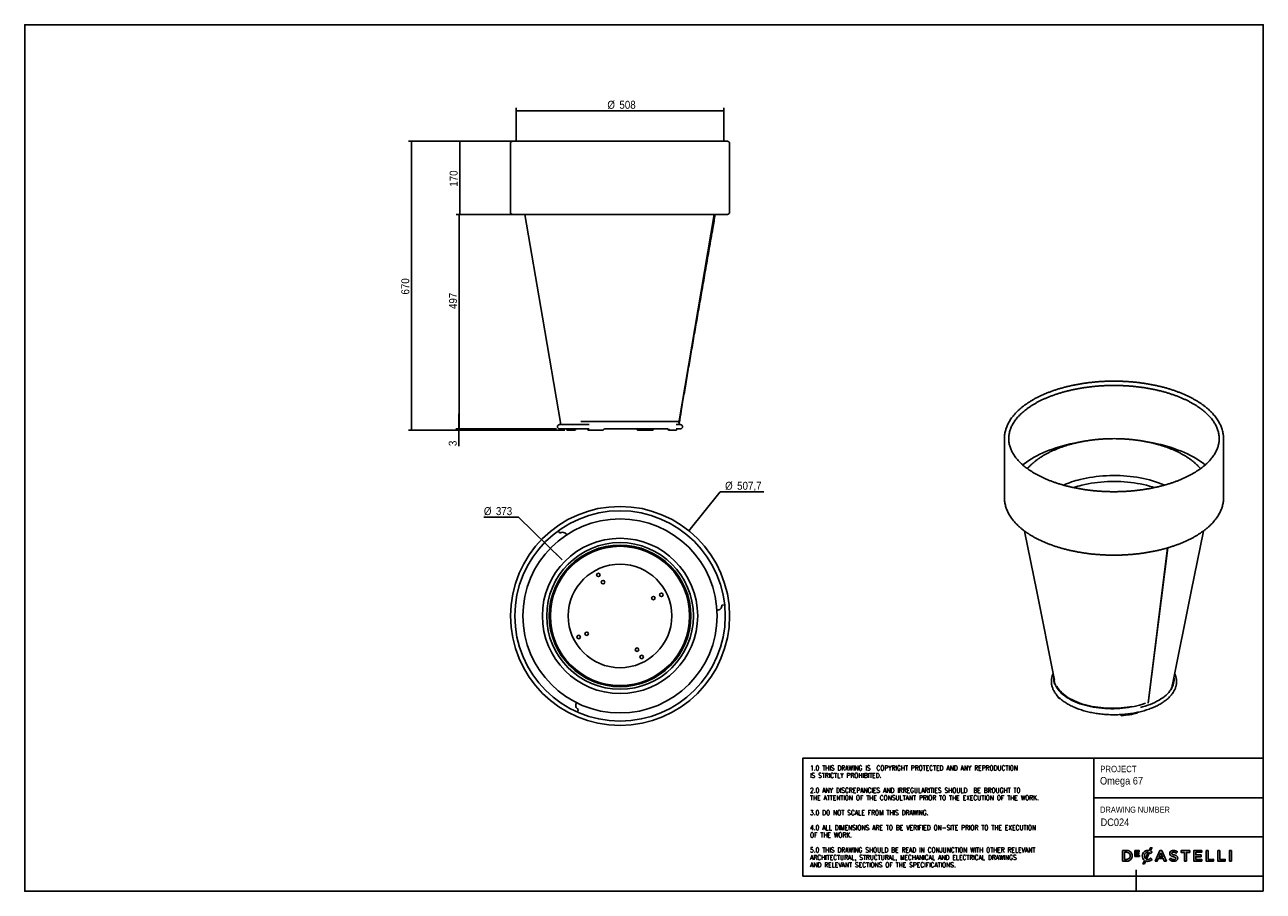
# Model space of a CAD drawing. Header units: millimetres. Extents: x 35 to 2905, y 35 to 2044.
import ezdxf

# ---------------------------------------------------------------- set-up
doc = ezdxf.new("R2010")
doc.units = ezdxf.units.MM
doc.header["$LTSCALE"] = 7
doc.linetypes.add('SLD-Solido', pattern=[0])
for name, color, linetype in [('NOTE', 3, 'SLD-Solido'), ('QUOTE', 1, 'SLD-Solido'), ('SCHIZZI', 9, 'Continuous')]:
    doc.layers.add(name, color=color, linetype=linetype)
doc.styles.add('SLDTEXTSTYLE0', font='GOTHIC.TTF', dxfattribs={"width": 0.913})
doc.styles.add('SLDTEXTSTYLE1', font='romans__.ttf', dxfattribs={"width": 0.893})
doc.dimstyles.new('SLDDIMSTYLE0', dxfattribs={"dimtxt": 18.520833, "dimasz": 19.6, "dimexe": 0, "dimexo": 0.0625, "dimgap": 4.630208, "dimtad": 1, "dimdec": 1, "dimrnd": 1e-09, "dimzin": 12, "dimdsep": 46, "dimtxsty": 'SLDTEXTSTYLE0', "dimsah": 1, "dimcen": 0.09, "dimadec": 0, "dimazin": 3, "dimtfac": 1, "dimtdec": 1, "dimtofl": 0, "dimtmove": 0, "dimatfit": 3, "dimfxl": 1, "dimfrac": 2, "dimtolj": 1, "dimtzin": 12, "dimarcsym": 0})
doc.dimstyles.new('SLDDIMSTYLE1', dxfattribs={"dimtxt": 18.520833, "dimasz": 19.6, "dimexe": 0, "dimexo": 0.0625, "dimgap": 4.630208, "dimtad": 1, "dimdec": 0, "dimrnd": 1e-09, "dimzin": 12, "dimdsep": 46, "dimtxsty": 'SLDTEXTSTYLE0', "dimsah": 1, "dimcen": 0.09, "dimadec": 0, "dimazin": 3, "dimtfac": 1, "dimtdec": 0, "dimtofl": 0, "dimtmove": 0, "dimatfit": 3, "dimfxl": 1, "dimfrac": 2, "dimtolj": 1, "dimtzin": 12, "dimarcsym": 0})
doc.dimstyles.new('SLDDIMSTYLE2', dxfattribs={"dimtxt": 18.520833, "dimasz": 19.6, "dimexe": 0, "dimexo": 0.0625, "dimgap": 4.630208, "dimtad": 1, "dimdec": 1, "dimrnd": 1e-09, "dimzin": 12, "dimdsep": 46, "dimtxsty": 'SLDTEXTSTYLE0', "dimsah": 1, "dimcen": 0.09, "dimadec": 0, "dimazin": 3, "dimtfac": 1, "dimtdec": 1, "dimtmove": 0, "dimatfit": 0, "dimfxl": 1, "dimfrac": 2, "dimtolj": 1, "dimtzin": 12, "dimarcsym": 0})
doc.dimstyles.new('SLDDIMSTYLE3', dxfattribs={"dimtxt": 18.520833, "dimasz": 19.6, "dimexe": 0, "dimexo": 0.0625, "dimgap": 4.630208, "dimtad": 0, "dimtih": 1, "dimtoh": 1, "dimdec": 1, "dimrnd": 1e-09, "dimzin": 12, "dimdsep": 46, "dimtxsty": 'SLDTEXTSTYLE0', "dimsah": 1, "dimcen": 0, "dimadec": 0, "dimazin": 3, "dimtfac": 1, "dimtdec": 1, "dimtofl": 0, "dimtmove": 0, "dimatfit": 3, "dimfxl": 1, "dimfrac": 2, "dimtolj": 1, "dimtzin": 12, "dimarcsym": 0})

# ---------------------------------------------------------------- blocks, each defined once
blk = doc.blocks.new('_D')
at = {"layer": 'QUOTE', "transparency": 16777216}
for p, q in [((1172.1, 1774.1), (1036.6, 1774.1)), ((1043.3, 1604.1), (1043.3, 1774.1)), ((1172.1, 1604.1), (1036.6, 1604.1))]:
    blk.add_line(p, q, dxfattribs=at)
for points in [[(1043.3, 1774.1), (1041.5, 1754.5), (1045, 1754.5)], [(1043.3, 1604.1), (1045, 1623.7), (1041.5, 1623.7)]]:
    blk.add_solid(points, dxfattribs=at)
at = {"layer": 'QUOTE', "transparency": 16777216, "insert": (1019.6, 1668.5), "char_height": 18.52, "attachment_point": 1, "rotation": 90, "style": 'SLDTEXTSTYLE0'}
blk.add_mtext('170', dxfattribs=at)
blk = doc.blocks.new('_D_1')
at = {"layer": 'QUOTE', "transparency": 16777216}
for p, q in [((1174, 1776.1), (1174, 1851.1)), ((1174, 1844.1), (1654.8, 1844.1)), ((1654.8, 1776.1), (1654.8, 1851.1))]:
    blk.add_line(p, q, dxfattribs=at)
for points in [[(1174, 1844.1), (1192.6, 1842.3), (1192.6, 1845.8)], [(1654.8, 1844.1), (1636.3, 1845.8), (1636.3, 1842.3)]]:
    blk.add_solid(points, dxfattribs=at)
at = {"layer": 'QUOTE', "transparency": 16777216, "char_height": 18.52, "attachment_point": 1, "style": 'SLDTEXTSTYLE0'}
for s, insert in [('%%c', (1385.1, 1867.7)), ('508', (1413, 1867.7))]:
    blk.add_mtext(s, dxfattribs=dict(at, insert=insert))
blk = doc.blocks.new('_D_2')
at = {"layer": 'QUOTE', "transparency": 16777216}
for p, q in [((1158.6, 1604.1), (1034.9, 1604.1)), ((1041.9, 1604.1), (1041.9, 1107)), ((1267.4, 1107), (1034.9, 1107))]:
    blk.add_line(p, q, dxfattribs=at)
for points in [[(1041.9, 1604.1), (1040.1, 1584.5), (1043.6, 1584.5)], [(1041.9, 1107), (1043.6, 1126.6), (1040.1, 1126.6)]]:
    blk.add_solid(points, dxfattribs=at)
at = {"layer": 'QUOTE', "transparency": 16777216, "insert": (1018.2, 1384.9), "char_height": 18.52, "attachment_point": 1, "rotation": 90, "style": 'SLDTEXTSTYLE0'}
blk.add_mtext('497', dxfattribs=at)
blk = doc.blocks.new('_D_3')
at = {"layer": 'QUOTE', "transparency": 16777216}
for p, q in [((1041.1, 1107), (1041.1, 1142)), ((1267.4, 1107), (1034.1, 1107)), ((1286.2, 1104), (1034.1, 1104)), ((1041.1, 1107), (1041.1, 1104)), ((1041.1, 1104), (1041.1, 1067.1))]:
    blk.add_line(p, q, dxfattribs=at)
for points in [[(1041.1, 1107), (1042.8, 1126.6), (1039.3, 1126.6)], [(1041.1, 1104), (1039.3, 1084.4), (1042.8, 1084.4)]]:
    blk.add_solid(points, dxfattribs=at)
at = {"layer": 'QUOTE', "transparency": 16777216, "insert": (1017.4, 1067.1), "char_height": 18.5, "attachment_point": 1, "rotation": 90, "style": 'SLDTEXTSTYLE0'}
blk.add_mtext('3', dxfattribs=at)
blk = doc.blocks.new('_D_4')
at = {"layer": 'QUOTE', "transparency": 16777216}
for p, q in [((1158.6, 1774.1), (924.2, 1774.1)), ((931.2, 1104), (931.2, 1774.1)), ((1286.2, 1104), (924.2, 1104))]:
    blk.add_line(p, q, dxfattribs=at)
for points in [[(931.2, 1774.1), (929.5, 1754.5), (933, 1754.5)], [(931.2, 1104), (933, 1123.6), (929.5, 1123.6)]]:
    blk.add_solid(points, dxfattribs=at)
at = {"layer": 'QUOTE', "transparency": 16777216, "insert": (907.5, 1418.5), "char_height": 18.52, "attachment_point": 1, "rotation": 90, "style": 'SLDTEXTSTYLE0'}
blk.add_mtext('670', dxfattribs=at)
blk = doc.blocks.new('_D_5')
at = {"layer": 'QUOTE', "transparency": 16777216}
for p, q in [((1574, 870.8), (1646.7, 960.7)), ((1646.7, 960.7), (1747.4, 960.7))]:
    blk.add_line(p, q, dxfattribs=at)
blk.add_solid([(1574, 870.8), (1587.7, 884.9), (1585, 887.1)], dxfattribs=at)
at = {"layer": 'QUOTE', "transparency": 16777216, "char_height": 18.52, "attachment_point": 1, "style": 'SLDTEXTSTYLE0'}
for s, insert in [('%%c', (1657.9, 984.4)), ('507,7', (1685.8, 984.4))]:
    blk.add_mtext(s, dxfattribs=dict(at, insert=insert))
blk = doc.blocks.new('_D_6')
at = {"layer": 'QUOTE', "transparency": 16777216}
for p, q in [((1179, 902), (1098.9, 902)), ((1280.6, 803.3), (1179, 902))]:
    blk.add_line(p, q, dxfattribs=at)
blk.add_solid([(1280.6, 803.3), (1267.8, 818.2), (1265.4, 815.7)], dxfattribs=at)
at = {"layer": 'QUOTE', "transparency": 16777216, "char_height": 18.52, "attachment_point": 1, "style": 'SLDTEXTSTYLE0'}
for s, insert in [('%%c', (1098.9, 925.6)), ('373', (1126.8, 925.6))]:
    blk.add_mtext(s, dxfattribs=dict(at, insert=insert))

msp = doc.modelspace()

# ---------------------------------------------------------------- linework, layer by layer
for p, q in [((1160.59, 1769.08), (1160.59, 1609.08)), ((1663.29, 1774.08), (1165.59, 1774.08)), ((1668.29, 1609.08), (1668.29, 1769.08)), ((1165.59, 1604.08), (1663.29, 1604.08)), ((1632.73, 1604.08), (1551.03, 1121.18)), ((1551.04, 1121.1), (1632.75, 1604.08)), ((1323.78, 1124.03), (1550.14, 1124.03)), ((1551.5, 1117.03), (1551.5, 1122.89)), ((1343.14, 1117.03), (1274.44, 1117.03)), ((1274.44, 1107.03), (1343.14, 1107.03)), ((1290.39, 1107.03), (1291.3, 1104.03)), ((1291.3, 1104.03), (1293.18, 1104.03)), ((1292.29, 1107.03), (1293.18, 1104.03)), ((1293.18, 1104.03), (1310.82, 1104.03)), ((1310.82, 1104.03), (1312.66, 1107.03)), ((1340.6, 1104.03), (1338.19, 1107.03)), ((1374.8, 1104.03), (1340.6, 1104.03)), ((1378.03, 1107.37), (1374.8, 1104.03)), ((1374.8, 1104.03), (1375.43, 1104.03)), ((1378.29, 1107.03), (1375.43, 1104.03)), ((1378.28, 1107.03), (1525.46, 1107.03)), ((1451.98, 1107.03), (1454.87, 1104.03)), ((1454.87, 1104.03), (1489.16, 1104.03)), ((1489.16, 1104.03), (1491.6, 1107.03)), ((1490.25, 1104.03), (1489.16, 1104.03)), ((1490.25, 1104.03), (1492.72, 1107.03)), ((1526.99, 1104.03), (1525.24, 1107.03)), ((1528.65, 1104.03), (1526.67, 1107.37)), ((1528.65, 1104.03), (1526.99, 1104.03)), ((1545.28, 1104.03), (1528.65, 1104.03)), ((1554.44, 1117.03), (1544.33, 1117.03)), ((1544.33, 1107.03), (1554.44, 1107.03)), ((1546.09, 1107.03), (1545.28, 1104.03)), ((2305.23, 1084.54), (2305.23, 947.39)), ((2812.93, 947.39), (2812.93, 1084.54)), ((1270.98, 870.52), (1274.94, 865.23)), ((1274.94, 865.23), (1271.05, 870.57)), ((2683.43, 831.18), (2638.33, 470.95)), ((2638.49, 470.95), (2683.56, 831.22)), ((1656.92, 699.16), (1650.36, 698.38)), ((1650.36, 698.38), (1656.93, 699.08)), ((2420.64, 527.3), (2420.64, 518.73)), ((2434.07, 482), (2433.06, 481.14)), ((2433.06, 481.14), (2434.88, 481.57)), ((2638.49, 473.46), (2638.7, 473.55)), ((1318.16, 456.68), (1315.41, 450.5)), ((1315.49, 450.47), (1318.16, 456.68)), ((2576.75, 442.09), (2573.41, 444.73)), ((2614.87, 450.1), (2613.24, 448.09))]:
    msp.add_line(p, q)
at = {"flags": 128}
for points in [[(1193.79, 1604.08), (1234.43, 1366.41), (1277.08, 1117.03)], [(2479.38, 1076.36), (2475.18, 1075.61), (2466.37, 1073.91), (2457.68, 1072.04), (2449.14, 1070), (2440.75, 1067.8), (2432.52, 1065.43), (2424.48, 1062.91), (2416.62, 1060.24), (2408.96, 1057.42), (2401.51, 1054.45), (2394.28, 1051.35), (2387.29, 1048.1), (2380.53, 1044.72), (2374.02, 1041.22), (2367.77, 1037.59), (2361.79, 1033.84), (2356.09, 1029.98), (2350.67, 1026.02), (2347.56, 1023.59)], [(2770.69, 1023.67), (2766.58, 1026.86), (2761.1, 1030.8), (2755.34, 1034.64), (2749.3, 1038.36), (2743, 1041.96), (2736.44, 1045.44), (2729.64, 1048.79), (2722.59, 1052.01), (2715.32, 1055.09), (2707.82, 1058.03), (2700.12, 1060.82), (2692.23, 1063.46), (2684.14, 1065.95), (2675.88, 1068.28), (2667.46, 1070.45), (2658.89, 1072.45), (2650.17, 1074.29), (2641.33, 1075.96), (2638.15, 1076.52)], [(2480.49, 989.61), (2487.73, 991.32), (2495.11, 992.86), (2502.62, 994.23), (2510.23, 995.43), (2517.94, 996.46), (2525.73, 997.31), (2533.59, 997.98), (2541.5, 998.47), (2549.44, 998.78), (2557.4, 998.91), (2565.36, 998.85), (2573.31, 998.62), (2581.24, 998.21), (2589.12, 997.61), (2596.94, 996.84), (2604.68, 995.89), (2612.34, 994.76), (2619.89, 993.46), (2627.33, 991.99), (2634.63, 990.35), (2641.78, 988.55), (2648.77, 986.58), (2655.59, 984.46), (2662.21, 982.19), (2668.64, 979.76), (2674.85, 977.19), (2676.1, 976.65)], [(2484.86, 976.4), (2491.9, 978.06), (2499.07, 979.55), (2506.37, 980.87), (2513.78, 982.02), (2521.29, 983), (2528.87, 983.8), (2536.52, 984.41), (2544.21, 984.85), (2551.93, 985.11), (2559.67, 985.19), (2567.41, 985.08), (2575.13, 984.8), (2582.81, 984.33), (2590.45, 983.69), (2598.02, 982.86), (2605.52, 981.86), (2612.91, 980.68), (2620.19, 979.34), (2627.35, 977.82), (2634.37, 976.14), (2641.23, 974.29), (2647.91, 972.28), (2652.25, 970.87)], [(2305.45, 942.01), (2305.27, 945.04), (2305.23, 947.39)], [(2812.93, 947.39), (2812.93, 947.32), (2812.75, 942.5)], [(2351.88, 870.17), (2380.02, 729.86), (2421.25, 524.3)], [(2694.93, 514.43), (2738.14, 729.86), (2766.28, 870.16)], [(2420.64, 527.3), (2420.64, 527.03), (2420.85, 523.48), (2421.41, 519.94), (2422.32, 516.42), (2423.58, 512.92), (2425.19, 509.47), (2427.15, 506.06), (2429.44, 502.71), (2432.06, 499.42), (2435.01, 496.21), (2438.28, 493.08), (2441.85, 490.04), (2445.72, 487.1), (2449.88, 484.26), (2454.32, 481.54), (2459.03, 478.94), (2463.99, 476.47), (2469.19, 474.14), (2474.61, 471.94), (2480.25, 469.9), (2486.09, 468), (2492.11, 466.26), (2498.29, 464.68), (2504.62, 463.27), (2511.09, 462.03), (2517.67, 460.96), (2524.35, 460.07), (2531.1, 459.36), (2537.93, 458.82), (2544.79, 458.47), (2551.68, 458.3), (2558.58, 458.31), (2565.47, 458.51), (2572.33, 458.89), (2579.15, 459.45), (2585.89, 460.19), (2592.56, 461.1), (2599.13, 462.2), (2605.57, 463.46), (2611.88, 464.9), (2618.05, 466.5), (2624.04, 468.26), (2629.85, 470.18), (2632.06, 470.97)], [(2420.68, 517.13), (2420.67, 517.38), (2420.64, 518.73)], [(2620.47, 461.15), (2625.24, 462.42), (2631.32, 464.21), (2637.22, 466.16), (2642.92, 468.25), (2648.41, 470.49), (2653.67, 472.88), (2658.69, 475.39), (2663.47, 478.03), (2667.97, 480.79), (2672.21, 483.67), (2676.16, 486.65), (2679.81, 489.73), (2683.15, 492.9), (2686.19, 496.15), (2688.9, 499.47), (2691.28, 502.87), (2693.33, 506.32), (2695.05, 509.81), (2696.41, 513.35), (2697.43, 516.92), (2698.11, 520.51), (2698.43, 524.12), (2698.39, 527.73), (2698.2, 529.9)], [(2426.75, 510.48), (2427.8, 508.48), (2429.87, 505.11), (2432.27, 501.81), (2435, 498.57), (2438.06, 495.41), (2441.43, 492.34), (2445.11, 489.36), (2449.08, 486.48), (2453.33, 483.72), (2457.86, 481.07), (2462.65, 478.54), (2467.68, 476.15), (2472.96, 473.9), (2478.45, 471.78), (2484.14, 469.82), (2490.03, 468.02), (2496.09, 466.37), (2502.31, 464.89), (2508.67, 463.57), (2515.15, 462.43), (2521.74, 461.46), (2528.42, 460.67), (2535.17, 460.06), (2541.97, 459.63), (2548.81, 459.38), (2555.66, 459.32), (2562.51, 459.43), (2569.34, 459.74), (2576.12, 460.22), (2582.85, 460.88), (2589.51, 461.73), (2596.07, 462.75), (2599.87, 463.43)]]:
    msp.add_lwpolyline(points, dxfattribs=at)
for centre, radius in [((1414.44, 673.34), 253.85), ((1414.44, 673.34), 243.85), ((1414.44, 673.34), 225.04), ((1414.44, 673.34), 180), ((1414.44, 673.34), 170), ((1414.44, 673.34), 164.15), ((1414.44, 673.34), 164.08), ((1414.44, 673.34), 162.86), ((1414.44, 673.34), 162.79), ((1414.44, 673.34), 161.47), ((1414.44, 673.34), 161.38), ((1414.44, 673.34), 120), ((1364.23, 768.48), 4), ((1374.99, 751.62), 4), ((1491.75, 714.68), 4), ((1510.25, 722.28), 4), ((1337.14, 632), 4), ((1318.64, 624.39), 4), ((1453.9, 595.05), 4), ((1464.66, 578.19), 4)]:
    msp.add_circle(centre, radius)
for centre, radius, start, end in [((1165.59, 1769.08), 5, 90, 180), ((1663.29, 1769.08), 5, 0, 90), ((1165.59, 1609.08), 5, 180, 270), ((1663.29, 1609.08), 5, 270, 0), ((1274.44, 1112.03), 5, 90, 270), ((1554.44, 1112.03), 5, 270, 90), ((2372.66, 1084.54), 67.43, 175.35785, 184.58254), ((2745.49, 1084.54), 67.44, 355.83831, 4.32917), ((2537.44, 757.29), 239.19, 103.77436, 113.49196), ((2544.03, 738.65), 245, 103.97548, 108.59805), ((1281.25, 856.57), 10.71, 26.65024, 126.06435), ((1281.25, 856.57), 10.71, 26.65056, 126.06116), ((1639.71, 697.25), 10.71, 266.66553, 6.06435), ((1639.71, 697.25), 10.71, 266.66585, 6.06116), ((2457.29, 525.59), 37.58, 172.95231, 195.86326), ((2474.87, 519.08), 56.46, 212.15903, 222.22231), ((1322.5, 466.47), 10.71, 147.48652, 246.06116), ((1322.5, 466.47), 10.71, 147.48625, 246.06435), ((2557.28, 674.33), 233.06, 274.79108, 283.89211)]:
    msp.add_arc(centre, radius, start, end)
for points, knots in [([(1551.5, 1120.45), (1553.09, 1129.98), (1556.8, 1152.07), (1562.7, 1187.07), (1569.27, 1225.79), (1576.06, 1265.55), (1583.07, 1306.33), (1590.3, 1348.15), (1597.76, 1391.01), (1605.43, 1434.9), (1613.3, 1479.82), (1621.36, 1525.78), (1628.63, 1567.32), (1633.18, 1593.52), (1635.01, 1604.08)], [0, 0, 0, 0, 0.05907828, 0.13690697, 0.21686721, 0.29896523, 0.38320848, 0.46960567, 0.55816697, 0.64890404, 0.74183024, 0.83696065, 0.93431227, 1, 1, 1, 1]), ([(2598.79, 1216.08), (2597.23, 1216.21), (2592.73, 1216.56), (2585.25, 1217.03), (2576.33, 1217.43), (2567.4, 1217.66), (2558.45, 1217.73), (2549.51, 1217.64), (2540.57, 1217.38), (2531.66, 1216.96), (2522.78, 1216.38), (2513.95, 1215.63), (2505.18, 1214.72), (2496.47, 1213.66), (2487.83, 1212.43), (2479.29, 1211.04), (2470.84, 1209.5), (2462.5, 1207.8), (2454.28, 1205.96), (2446.19, 1203.96), (2438.24, 1201.81), (2430.43, 1199.52), (2422.79, 1197.08), (2415.31, 1194.5), (2408.01, 1191.79), (2400.89, 1188.94), (2393.97, 1185.95), (2387.25, 1182.84), (2380.75, 1179.61), (2374.46, 1176.25), (2368.4, 1172.78), (2362.58, 1169.19), (2357, 1165.49), (2351.67, 1161.68), (2346.6, 1157.78), (2341.79, 1153.77), (2337.26, 1149.68), (2333, 1145.49), (2329.03, 1141.23), (2325.35, 1136.88), (2321.96, 1132.47), (2318.88, 1127.99), (2316.1, 1123.46), (2313.63, 1118.87), (2311.48, 1114.25), (2309.64, 1109.58), (2308.11, 1104.89), (2306.9, 1100.18), (2306.04, 1095.45), (2305.57, 1092.15), (2305.48, 1090.43), (2305.48, 1090.29)], [0, 0, 0, 0, 0.0110744, 0.0320906, 0.0531065, 0.0741216, 0.0951363, 0.1161509, 0.1371657, 0.1581811, 0.1791973, 0.2002149, 0.221234, 0.2422551, 0.2632786, 0.2843049, 0.3053344, 0.3263673, 0.3474042, 0.3684455, 0.3894914, 0.4105425, 0.431599, 0.4526614, 0.4737298, 0.4948047, 0.5158861, 0.5369741, 0.5580688, 0.5791698, 0.6002768, 0.621389, 0.6425054, 0.6636244, 0.6847434, 0.7058594, 0.7269685, 0.7480663, 0.7691474, 0.7902056, 0.8112341, 0.8322254, 0.8531721, 0.8740673, 0.8949053, 0.9156822, 0.9363967, 0.9570508, 0.97765, 0.9982033, 1, 1, 1, 1]), ([(2597.97, 1206.12), (2599.48, 1205.99), (2603.89, 1205.61), (2611.14, 1204.87), (2619.69, 1203.83), (2628.16, 1202.64), (2636.54, 1201.3), (2644.81, 1199.8), (2652.98, 1198.15), (2661.02, 1196.36), (2668.93, 1194.41), (2676.69, 1192.33), (2684.3, 1190.11), (2691.75, 1187.74), (2699.02, 1185.25), (2706.11, 1182.63), (2713.01, 1179.88), (2719.7, 1177.01), (2726.18, 1174.02), (2732.45, 1170.92), (2738.49, 1167.71), (2744.29, 1164.39), (2749.85, 1160.98), (2755.17, 1157.47), (2760.23, 1153.88), (2765.03, 1150.2), (2769.56, 1146.44), (2773.82, 1142.61), (2777.8, 1138.71), (2781.51, 1134.75), (2784.93, 1130.73), (2788.06, 1126.66), (2790.9, 1122.54), (2793.45, 1118.37), (2795.7, 1114.17), (2797.65, 1109.93), (2799.31, 1105.65), (2800.66, 1101.35), (2801.7, 1097.02), (2802.44, 1092.66), (2802.87, 1088.29), (2802.98, 1083.91), (2802.78, 1079.53), (2802.26, 1075.14), (2801.43, 1070.77), (2800.28, 1066.41), (2798.82, 1062.09), (2797.06, 1057.79), (2794.99, 1053.53), (2792.63, 1049.31), (2789.96, 1045.13), (2787.01, 1041.01), (2783.76, 1036.94), (2780.23, 1032.92), (2776.42, 1028.97), (2772.32, 1025.09), (2767.96, 1021.28), (2763.32, 1017.54), (2758.43, 1013.89), (2753.27, 1010.32), (2747.86, 1006.85), (2742.21, 1003.47), (2736.32, 1000.19), (2730.2, 997.02), (2723.85, 993.96), (2717.29, 991.01), (2710.52, 988.19), (2703.56, 985.48), (2696.4, 982.91), (2689.07, 980.46), (2681.57, 978.15), (2673.9, 975.98), (2666.08, 973.95), (2658.13, 972.06), (2650.04, 970.31), (2641.84, 968.72), (2633.52, 967.28), (2625.11, 965.99), (2616.61, 964.85), (2608.04, 963.88), (2599.4, 963.06), (2590.71, 962.4), (2581.98, 961.89), (2573.22, 961.55), (2564.44, 961.38), (2555.65, 961.36), (2546.87, 961.5), (2538.1, 961.81), (2529.36, 962.27), (2520.66, 962.9), (2512.01, 963.68), (2503.42, 964.63), (2494.9, 965.73), (2486.47, 966.98), (2478.13, 968.39), (2469.9, 969.95), (2461.79, 971.66), (2453.8, 973.52), (2445.95, 975.52), (2438.25, 977.67), (2430.71, 979.95), (2423.33, 982.37), (2416.14, 984.92), (2409.13, 987.59), (2402.32, 990.39), (2395.71, 993.31), (2389.32, 996.35), (2383.15, 999.5), (2377.2, 1002.75), (2371.5, 1006.11), (2366.04, 1009.56), (2360.83, 1013.11), (2355.88, 1016.74), (2351.2, 1020.45), (2346.78, 1024.24), (2342.63, 1028.1), (2338.77, 1032.03), (2335.18, 1036.01), (2331.88, 1040.06), (2328.87, 1044.15), (2326.16, 1048.29), (2323.73, 1052.47), (2321.61, 1056.69), (2319.78, 1060.95), (2318.25, 1065.23), (2317.03, 1069.55), (2316.11, 1073.89), (2315.5, 1078.25), (2315.21, 1082.63), (2315.23, 1087.01), (2315.56, 1091.4), (2316.21, 1095.78), (2317.18, 1100.14), (2318.46, 1104.49), (2320.04, 1108.8), (2321.93, 1113.09), (2324.13, 1117.33), (2326.62, 1121.53), (2329.41, 1125.69), (2332.48, 1129.79), (2335.85, 1133.84), (2339.5, 1137.82), (2343.43, 1141.75), (2347.64, 1145.6), (2352.12, 1149.38), (2356.87, 1153.08), (2361.87, 1156.7), (2367.14, 1160.23), (2372.65, 1163.66), (2378.4, 1167), (2384.39, 1170.23), (2390.61, 1173.36), (2397.04, 1176.37), (2403.69, 1179.27), (2410.54, 1182.04), (2417.59, 1184.69), (2424.82, 1187.21), (2432.23, 1189.6), (2439.8, 1191.86), (2447.53, 1193.97), (2455.41, 1195.94), (2463.42, 1197.77), (2471.56, 1199.45), (2479.81, 1200.98), (2488.16, 1202.36), (2496.61, 1203.59), (2505.14, 1204.65), (2513.75, 1205.57), (2522.41, 1206.32), (2531.12, 1206.91), (2539.86, 1207.35), (2548.63, 1207.62), (2557.42, 1207.73), (2566.21, 1207.68), (2574.98, 1207.47), (2583.74, 1207.09), (2591.4, 1206.63), (2596.13, 1206.26), (2597.97, 1206.12)], [0, 0, 0, 0, 0.0029944, 0.0086915, 0.0143884, 0.0200845, 0.0257799, 0.0314743, 0.0371677, 0.04286, 0.0485511, 0.0542408, 0.0599291, 0.0656158, 0.0713009, 0.0769843, 0.0826658, 0.0883454, 0.0940232, 0.099699, 0.105373, 0.1110453, 0.116716, 0.1223855, 0.1280541, 0.1337223, 0.1393908, 0.1450602, 0.1507318, 0.1564068, 0.162087, 0.1677742, 0.1734709, 0.1791794, 0.1849025, 0.1906428, 0.1964025, 0.2021835, 0.2079863, 0.2138101, 0.2196522, 0.2255081, 0.2313717, 0.2372343, 0.243088, 0.2489271, 0.2547473, 0.2605465, 0.2663243, 0.2720814, 0.2778199, 0.2835421, 0.2892508, 0.2949484, 0.3006374, 0.30632, 0.3119979, 0.3176728, 0.3233458, 0.329018, 0.3346901, 0.3403625, 0.3460358, 0.3517102, 0.3573861, 0.3630636, 0.3687428, 0.3744238, 0.3801064, 0.3857908, 0.3914768, 0.3971643, 0.4028533, 0.4085437, 0.4142354, 0.4199282, 0.4256222, 0.431317, 0.4370127, 0.4427092, 0.4484063, 0.4541039, 0.4598019, 0.4655003, 0.4711989, 0.4768977, 0.4825964, 0.488295, 0.4939935, 0.4996916, 0.5053893, 0.5110865, 0.516783, 0.5224789, 0.5281738, 0.5338679, 0.5395608, 0.5452526, 0.5509432, 0.5566323, 0.5623199, 0.568006, 0.5736903, 0.5793729, 0.5850536, 0.5907325, 0.5964094, 0.6020845, 0.6077578, 0.6134294, 0.6190995, 0.6247685, 0.6304369, 0.6361052, 0.6417739, 0.6474441, 0.6531169, 0.6587939, 0.6644768, 0.6701677, 0.675869, 0.6815834, 0.6873134, 0.6930616, 0.6988301, 0.7046203, 0.7104321, 0.716264, 0.7221126, 0.7279725, 0.7338371, 0.7396967, 0.7455449, 0.7513765, 0.7571881, 0.7629782, 0.7687471, 0.7744961, 0.7802274, 0.7859436, 0.7916473, 0.7973411, 0.8030271, 0.8087076, 0.814384, 0.820058, 0.8257306, 0.8314027, 0.8370748, 0.8427475, 0.8484212, 0.8540963, 0.8597729, 0.8654511, 0.871131, 0.8768127, 0.8824961, 0.8881811, 0.8938678, 0.8995559, 0.9052455, 0.9109365, 0.9166287, 0.922322, 0.9280163, 0.9337115, 0.9394075, 0.9451043, 0.9508016, 0.9564994, 0.9621976, 0.9678961, 0.9735948, 0.9792935, 0.9849922, 0.9906908, 0.9963891, 1, 1, 1, 1]), ([(2812.7, 1089.91), (2812.6, 1091.09), (2812.38, 1093.85), (2811.66, 1098.17), (2810.61, 1102.87), (2809.23, 1107.55), (2807.53, 1112.19), (2805.53, 1116.81), (2803.22, 1121.38), (2800.6, 1125.91), (2797.67, 1130.39), (2794.44, 1134.81), (2790.92, 1139.17), (2787.1, 1143.46), (2782.99, 1147.67), (2778.6, 1151.8), (2773.93, 1155.84), (2769, 1159.79), (2763.8, 1163.64), (2758.35, 1167.39), (2752.64, 1171.03), (2746.7, 1174.56), (2740.53, 1177.98), (2734.13, 1181.27), (2727.51, 1184.44), (2720.69, 1187.49), (2713.67, 1190.41), (2706.46, 1193.19), (2699.06, 1195.83), (2691.5, 1198.34), (2683.77, 1200.7), (2675.88, 1202.92), (2667.86, 1205), (2659.7, 1206.92), (2651.41, 1208.69), (2643.02, 1210.31), (2634.52, 1211.77), (2625.92, 1213.08), (2617.25, 1214.22), (2608.66, 1215.19), (2602.49, 1215.77), (2599.24, 1216.04), (2598.79, 1216.08)], [0, 0, 0, 0, 0.0188783, 0.04405807, 0.06926875, 0.09452662, 0.11984458, 0.14523145, 0.17069186, 0.19622638, 0.22183212, 0.24750345, 0.2732329, 0.299012, 0.32483198, 0.35068435, 0.3765613, 0.40245591, 0.42836226, 0.45427544, 0.48019148, 0.50610645, 0.53201811, 0.55792488, 0.58382566, 0.60971971, 0.63560662, 0.6614862, 0.68735847, 0.71322355, 0.7390817, 0.76493323, 0.79077852, 0.81661799, 0.84245207, 0.86828122, 0.89410589, 0.91992656, 0.94574368, 0.97155773, 0.99601006, 1, 1, 1, 1]), ([(2759.72, 1014.9), (2759.09, 1015.62), (2757.17, 1017.86), (2753.65, 1021.46), (2749.17, 1025.73), (2744.38, 1029.88), (2739.32, 1033.91), (2733.99, 1037.81), (2728.4, 1041.58), (2722.57, 1045.21), (2716.51, 1048.69), (2710.23, 1052.01), (2703.74, 1055.19), (2697.06, 1058.21), (2690.2, 1061.06), (2683.17, 1063.76), (2675.97, 1066.3), (2668.63, 1068.67), (2661.14, 1070.88), (2653.52, 1072.93), (2645.78, 1074.81), (2637.94, 1076.52), (2629.99, 1078.07), (2621.95, 1079.44), (2613.83, 1080.65), (2605.64, 1081.69), (2597.39, 1082.56), (2589.09, 1083.26), (2580.76, 1083.79), (2572.39, 1084.15), (2564.02, 1084.34), (2555.63, 1084.35), (2547.25, 1084.2), (2538.89, 1083.87), (2530.55, 1083.37), (2522.25, 1082.7), (2513.99, 1081.86), (2505.8, 1080.85), (2497.67, 1079.67), (2489.62, 1078.33), (2481.66, 1076.81), (2473.9, 1075.15), (2467.46, 1073.62), (2461.1, 1071.99), (2454.71, 1070.22), (2447.27, 1067.96), (2439.98, 1065.54), (2432.84, 1062.96), (2425.86, 1060.21), (2419.05, 1057.3), (2412.42, 1054.24), (2405.98, 1051.01), (2399.75, 1047.62), (2393.73, 1044.08), (2387.93, 1040.39), (2382.38, 1036.54), (2377.07, 1032.54), (2372.02, 1028.4), (2367.25, 1024.13), (2362.79, 1019.71), (2359.86, 1016.64), (2358.49, 1015), (2358.43, 1014.92)], [0, 0, 0, 0, 0.0080949, 0.0249248, 0.0419181, 0.0590501, 0.0762935, 0.0936212, 0.1110076, 0.1284301, 0.1458694, 0.1633065, 0.18073, 0.1981319, 0.2155072, 0.2328526, 0.2501666, 0.2674488, 0.2846999, 0.301921, 0.3191138, 0.3362804, 0.3534229, 0.3705436, 0.3876451, 0.4047298, 0.4218001, 0.4388586, 0.4559078, 0.47295, 0.4899878, 0.5070236, 0.5240598, 0.5410982, 0.5581411, 0.575191, 0.5922504, 0.6093219, 0.6264079, 0.643511, 0.660634, 0.6777793, 0.6942937, 0.7034048, 0.7206207, 0.7378642, 0.7551409, 0.7724527, 0.7898011, 0.8071865, 0.8246087, 0.8420661, 0.8595552, 0.8770705, 0.8946035, 0.91214, 0.9296607, 0.9471447, 0.9645667, 0.9818986, 0.9991104, 1, 1, 1, 1]), ([(2305.5, 941.71), (2305.55, 940.93), (2305.72, 938.56), (2306.34, 934.63), (2307.33, 929.93), (2308.66, 925.25), (2310.29, 920.6), (2312.24, 915.98), (2314.49, 911.4), (2317.05, 906.86), (2319.92, 902.37), (2323.1, 897.94), (2326.57, 893.57), (2330.33, 889.26), (2334.39, 885.04), (2338.73, 880.89), (2343.34, 876.83), (2348.23, 872.87), (2353.38, 869), (2358.78, 865.23), (2364.44, 861.57), (2370.34, 858.02), (2376.47, 854.58), (2382.83, 851.26), (2389.4, 848.07), (2396.19, 845), (2403.18, 842.06), (2410.35, 839.25), (2417.71, 836.58), (2425.25, 834.05), (2432.95, 831.66), (2440.8, 829.41), (2448.8, 827.31), (2456.94, 825.36), (2465.2, 823.56), (2473.58, 821.91), (2482.06, 820.42), (2490.64, 819.09), (2499.3, 817.91), (2508.03, 816.89), (2516.83, 816.04), (2525.68, 815.35), (2534.57, 814.82), (2543.48, 814.45), (2552.42, 814.24), (2561.37, 814.2), (2570.32, 814.33), (2579.25, 814.62), (2588.15, 815.07), (2597.02, 815.68), (2605.84, 816.46), (2614.61, 817.39), (2623.31, 818.49), (2631.92, 819.75), (2640.45, 821.16), (2648.88, 822.73), (2657.2, 824.46), (2665.39, 826.34), (2673.46, 828.36), (2681.39, 830.54), (2689.16, 832.86), (2696.78, 835.32), (2704.22, 837.92), (2711.49, 840.66), (2718.57, 843.54), (2725.45, 846.55), (2732.13, 849.68), (2738.6, 852.94), (2744.84, 856.32), (2750.86, 859.81), (2756.64, 863.42), (2762.17, 867.14), (2767.45, 870.97), (2772.48, 874.89), (2777.23, 878.91), (2781.72, 883.03), (2785.92, 887.23), (2789.84, 891.51), (2793.46, 895.86), (2796.79, 900.29), (2799.82, 904.78), (2802.54, 909.32), (2804.95, 913.91), (2807.05, 918.55), (2808.83, 923.22), (2810.3, 927.91), (2811.45, 932.63), (2812.25, 937.36), (2812.67, 940.56), (2812.74, 942.19), (2812.74, 942.23)], [0, 0, 0, 0, 0.0056257, 0.0169182, 0.028223, 0.0395478, 0.0508985, 0.0622796, 0.0736934, 0.0851405, 0.0966199, 0.1081293, 0.1196655, 0.1312246, 0.1428027, 0.1543961, 0.1660012, 0.1776147, 0.1892339, 0.2008566, 0.2124809, 0.2241049, 0.2357277, 0.2473483, 0.2589664, 0.2705815, 0.2821934, 0.293802, 0.3054074, 0.3170095, 0.3286085, 0.3402044, 0.3517976, 0.3633881, 0.3749761, 0.3865619, 0.3981457, 0.4097276, 0.4213079, 0.4328867, 0.4444644, 0.4560411, 0.4676169, 0.4791921, 0.490767, 0.5023416, 0.5139163, 0.525491, 0.5370662, 0.5486418, 0.5602182, 0.5717955, 0.5833739, 0.5949537, 0.6065351, 0.6181182, 0.6297033, 0.6412907, 0.6528804, 0.6644728, 0.6760681, 0.6876664, 0.6992679, 0.7108728, 0.7224813, 0.7340934, 0.7457091, 0.7573285, 0.7689514, 0.7805774, 0.7922063, 0.8038373, 0.8154696, 0.8271015, 0.8387314, 0.8503572, 0.8619761, 0.8735853, 0.8851812, 0.89676, 0.9083175, 0.9198498, 0.931353, 0.9428242, 0.9542615, 0.9656645, 0.9770347, 0.9883754, 0.9996919, 1, 1, 1, 1]), ([(2418.16, 539.7), (2417.7, 538.64), (2416.73, 536.38), (2415.62, 532.88), (2414.77, 529.23), (2414.24, 525.57), (2414.03, 521.91), (2414.14, 518.26), (2414.57, 514.62), (2415.3, 511), (2416.35, 507.41), (2417.72, 503.84), (2419.39, 500.32), (2421.37, 496.84), (2423.66, 493.41), (2426.25, 490.04), (2429.14, 486.75), (2432.32, 483.53), (2435.78, 480.39), (2439.51, 477.36), (2443.51, 474.42), (2447.77, 471.6), (2452.26, 468.88), (2456.99, 466.29), (2461.94, 463.83), (2467.09, 461.49), (2472.44, 459.29), (2477.98, 457.22), (2483.69, 455.3), (2489.57, 453.52), (2495.59, 451.88), (2501.74, 450.4), (2508.02, 449.08), (2514.41, 447.91), (2520.89, 446.89), (2527.46, 446.04), (2534.09, 445.35), (2540.77, 444.82), (2547.5, 444.45), (2554.24, 444.25), (2561, 444.22), (2567.75, 444.35), (2574.49, 444.64), (2581.19, 445.1), (2587.85, 445.72), (2594.44, 446.5), (2600.96, 447.45), (2607.39, 448.55), (2613.71, 449.81), (2619.92, 451.22), (2626, 452.79), (2631.93, 454.5), (2637.72, 456.37), (2643.33, 458.37), (2648.76, 460.51), (2654, 462.79), (2659.04, 465.2), (2663.87, 467.74), (2668.47, 470.4), (2672.84, 473.18), (2676.95, 476.08), (2680.82, 479.08), (2684.41, 482.19), (2687.73, 485.39), (2690.77, 488.69), (2693.51, 492.06), (2695.95, 495.51), (2698.07, 499.02), (2699.88, 502.58), (2701.37, 506.18), (2702.55, 509.81), (2703.39, 513.45), (2703.92, 517.11), (2704.13, 520.77), (2704.02, 524.42), (2703.6, 528.06), (2702.86, 531.68), (2701.79, 535.27), (2700.83, 537.94), (2700.13, 539.4), (2699.99, 539.68)], [0, 0, 0, 0, 0.0114599, 0.024219, 0.0368975, 0.0495066, 0.0620641, 0.0745932, 0.0871167, 0.099655, 0.1122326, 0.1248692, 0.1375787, 0.1503679, 0.1632368, 0.1761798, 0.189187, 0.2022465, 0.2153458, 0.2284732, 0.2416187, 0.254774, 0.2679326, 0.2810888, 0.2942399, 0.307384, 0.3205202, 0.333648, 0.3467675, 0.3598788, 0.3729825, 0.3860791, 0.3991693, 0.4122537, 0.4253332, 0.4384084, 0.45148, 0.4645489, 0.4776156, 0.490681, 0.5037456, 0.5168103, 0.5298754, 0.5429418, 0.5560101, 0.569081, 0.5821552, 0.5952336, 0.6083167, 0.6214055, 0.6345007, 0.6476031, 0.6607133, 0.673832, 0.6869599, 0.7000974, 0.7132446, 0.7264014, 0.7395672, 0.7527405, 0.7659192, 0.7790989, 0.7922733, 0.8054348, 0.8185737, 0.8316784, 0.8447359, 0.8577329, 0.8706575, 0.883501, 0.8962602, 0.9089388, 0.9215479, 0.9341054, 0.9466346, 0.9591581, 0.9716964, 0.9842739, 0.9969104, 1, 1, 1, 1]), ([(2694.79, 514.44), (2694.45, 512.81), (2693.63, 508.89), (2691.12, 503.21), (2688.45, 499.28), (2687.25, 497.51)], [0, 0, 0, 0, 0.2817697, 0.6780021, 1, 1, 1, 1])]:
    msp.add_open_spline(points, degree=3, knots=knots)
at = {"layer": 'SCHIZZI', "color": 7, "true_color": 0xffffff}
for p, q in [((2512.82, 343.17), (2512.82, 70)), ((2512.82, 251.61), (2904.98, 251.61)), ((2512.82, 160.85), (2904.99, 160.85)), ((2624.81, 116.97), (2624.81, 117.02)), ((2647.24, 125.92), (2647.16, 126)), ((2647.33, 108.7), (2647.42, 108.79)), ((2610.56, 85), (2610.56, 35))]:
    msp.add_line(p, q, dxfattribs=at)
for points in [[(2905, 35), (2904.86, 2044), (35, 2044), (35, 35)], [(2616.95, 121.12), (2616.95, 123.79), (2610.5, 123.79), (2610.5, 126.57), (2617.83, 126.57), (2617.83, 129.25), (2607.51, 129.25), (2607.51, 115.56), (2617.92, 115.56), (2617.92, 118.24), (2610.5, 118.24), (2610.5, 121.12)], [(2665.55, 129.59), (2654.7, 104.76), (2659.36, 104.76), (2661.87, 110.65), (2673.26, 110.65), (2675.73, 104.76), (2680.53, 104.76), (2669.72, 129.52), (2669.69, 129.59)], [(2667.55, 124.03), (2671.58, 114.7), (2663.55, 114.7)], [(2722.29, 125.2), (2722.29, 104.76), (2726.86, 104.76), (2726.86, 125.2), (2734.61, 125.2), (2734.61, 129.42), (2714.55, 129.42), (2714.55, 125.2)], [(2760.9, 115.15), (2760.9, 119.23), (2748.66, 119.23), (2748.66, 125.33), (2762.47, 125.33), (2762.47, 129.42), (2744.13, 129.42), (2744.13, 104.76), (2762.65, 104.76), (2762.65, 108.84), (2748.66, 108.84), (2748.66, 115.15)], [(2772.73, 129.42), (2772.73, 104.76), (2790.1, 104.76), (2790.1, 108.91), (2777.26, 108.91), (2777.26, 129.42)], [(2799.55, 129.42), (2799.55, 104.76), (2816.92, 104.76), (2816.92, 108.91), (2804.08, 108.91), (2804.08, 129.42)], [(2826.61, 104.76), (2831.15, 104.76), (2831.15, 129.42), (2826.61, 129.42)]]:
    msp.add_lwpolyline(points, close=True, dxfattribs=at)
msp.add_lwpolyline([(2905, 70), (1837.89, 70), (1837.89, 343.17), (2904.98, 343.17)], dxfattribs=at)
for points in [[(2579.16, 129.42), (2579.16, 104.76), (2588.39, 104.76, 1.0555946), (2588.39, 129.42)], [(2588.39, 108.91, 1.0217676), (2588.39, 125.26), (2583.7, 125.26), (2583.7, 108.91)], [(2630, 106.61, -0.2366566), (2624.81, 116.97, -0.4912249), (2640.46, 129.45), (2643.43, 135.97), (2646.85, 135.97), (2643.45, 128.51, -0.086931), (2647.24, 125.92), (2644.33, 122.56, 0.0663381), (2641.61, 124.58), (2634.55, 109.09, 0.1655168), (2639.85, 108.82, 0.1312269), (2644.5, 111.75), (2647.42, 108.79, -0.3118527), (2632.76, 105.15), (2629.73, 98.5), (2626.31, 98.5)], [(2638.64, 125.56, 0.3275059), (2630.52, 121.37, 0.3064575), (2631.94, 110.86)], [(2688.93, 124.8, 0.1311188), (2688.75, 120.7, 0.1847876), (2690.73, 117.5, 0.0813504), (2693.52, 116.01, 0.0253736), (2695.65, 115.34, -0.009562), (2696.08, 115.22, 0.0143707), (2696.89, 115.03, -0.0350168), (2699.63, 114.26, -0.0561266), (2701.14, 113.55, -0.1416688), (2702.08, 112.56, -0.1598738), (2702.23, 110.72, -0.1633528), (2701.4, 109.39, -0.144581), (2698.97, 108.45, -0.1006576), (2695.05, 108.85, -0.1170031), (2690.37, 111.62), (2687.63, 108.37, 0.1231981), (2694.07, 104.91, 0.0728853), (2698.62, 104.44, 0.1248), (2703.52, 105.82, 0.1648919), (2706.23, 108.9, 0.1911522), (2706.23, 114.86, 0.1722296), (2702.92, 117.8, 0.058826), (2698.84, 119.18, -0.0294775), (2695.72, 120.08, -0.0881481), (2693.89, 121.02, -0.1640119), (2693.12, 122.27, -0.2055022), (2693.49, 124.39, -0.1823737), (2695.72, 125.66, -0.0938067), (2698.74, 125.57, -0.1104678), (2703.5, 123.23), (2705.94, 126.67, 0.0810841), (2701.55, 129.04, 0.0784937), (2697, 129.72, 0.1100768), (2692.56, 128.77, 0.2034911)]]:
    msp.add_lwpolyline(points, format="xyb", close=True, dxfattribs=at)

# ---------------------------------------------------------------- texts
at = {"layer": 'NOTE', "color": 7, "true_color": 0xffffff, "attachment_point": 1}
for s, insert, char_height, style in [('1.0 THIS DRAWING IS  COPYRIGHT PROTECTED AND ANY REPRODUCTION', (1854.77, 326.42), 11.2, 'SLDTEXTSTYLE1'), ('PROJECT', (2527.18, 325.84), 14.817, 'SLDTEXTSTYLE0'), ('IS STRICTLY PROHIBITED.', (1854.77, 309.13), 11.2, 'SLDTEXTSTYLE1'), ('Omega 67', (2526.71, 299.93), 17.5, 'SLDTEXTSTYLE0'), ('2.0 ANY DISCREPANCIES AND IRREGULARITIES SHOULD  BE BROUGHT TO ', (1854.77, 274.56), 11.2, 'SLDTEXTSTYLE1'), ('THE ATTENTION OF THE CONSULTANT PRIOR TO THE EXECUTION OF THE WORK.', (1854.77, 257.27), 11.2, 'SLDTEXTSTYLE1'), ('DRAWING NUMBER', (2527.18, 231.14), 14, 'SLDTEXTSTYLE0'), ('3.0 DO NOT SCALE FROM THIS DRAWING.', (1854.77, 222.7), 11.2, 'SLDTEXTSTYLE1'), (' DC024', (2522.07, 203.7), 17.5, 'SLDTEXTSTYLE0'), ('4.0 ALL DIMENSIONS ARE TO BE VERIFIED ON-SITE PRIOR TO THE EXECUTION ', (1854.77, 188.13), 11.2, 'SLDTEXTSTYLE1'), ('OF THE WORK.', (1854.77, 170.84), 11.2, 'SLDTEXTSTYLE1'), ('ARCHITECTURAL, STRUCTURAL, MECHANICAL AND ELECTRICAL DRAWINGS ', (1854.77, 118.98), 11.2, 'SLDTEXTSTYLE1'), ('5.0 THIS DRAWING SHOULD BE READ IN CONJUNCTION WITH OTHER RELEVANT ', (1854.77, 136.27), 11.2, 'SLDTEXTSTYLE1'), ('AND RELEVANT SECTIONS OF THE SPECIFICATIONS.', (1854.77, 101.7), 11.2, 'SLDTEXTSTYLE1')]:
    msp.add_mtext(s, dxfattribs=dict(at, insert=insert, char_height=char_height, style=style))

# ---------------------------------------------------------------- dimensions: what is measured, and where the dimension line sits
at = {"layer": 'QUOTE'}
dim = msp.add_linear_dim(base=(1654.84, 1844.08), p1=(1174.04, 1769.08), p2=(1654.84, 1769.08), text='%%c<>', dimstyle='SLDDIMSTYLE1', dxfattribs=at)
dim.commit()
dim.dimension.update_dxf_attribs({"geometry": '_D_1', "text_midpoint": (1419.56, 1844.08), "dimtype": 160})
for base, p1, p2, dimstyle, picture, middle in [((931.2047, 1774.0755), (1293.1823, 1104.0328), (1165.5921, 1774.0755), 'SLDDIMSTYLE0', '_D_4', (931.2047, 1439.0541)), ((1043.28, 1774.08), (1178.78, 1604.08), (1178.78, 1774.08), 'SLDDIMSTYLE0', '_D', (1043.28, 1689.08)), ((1041.8718, 1107.0328), (1165.5921, 1604.0755), (1274.4421, 1107.0328), 'SLDDIMSTYLE0', '_D_2', (1041.8718, 1405.4504)), ((1041.1, 1104.03), (1274.44, 1107.03), (1293.18, 1104.03), 'SLDDIMSTYLE2', '_D_3', (1041.1, 1073.94))]:
    dim = msp.add_linear_dim(base=base, p1=p1, p2=p2, angle=90, dimstyle=dimstyle, dxfattribs=at)
    dim.commit()
    dim.dimension.update_dxf_attribs({"geometry": picture, "text_midpoint": middle, "dimtype": 160})
for p1, p2, picture, middle in [((1254.87, 475.91), (1574.01, 870.76), '_D_5', (1702.62, 975.46)), ((1548.24, 543.41), (1280.64, 803.26), '_D_6', (1133.36, 916.68))]:
    dim = msp.add_diameter_dim_2p(p1=p1, p2=p2, dimstyle='SLDDIMSTYLE3', dxfattribs=at)
    dim.commit()
    dim.dimension.update_dxf_attribs({"geometry": picture, "text_midpoint": middle, "dimtype": 163})

doc.saveas('drawing.dxf')
